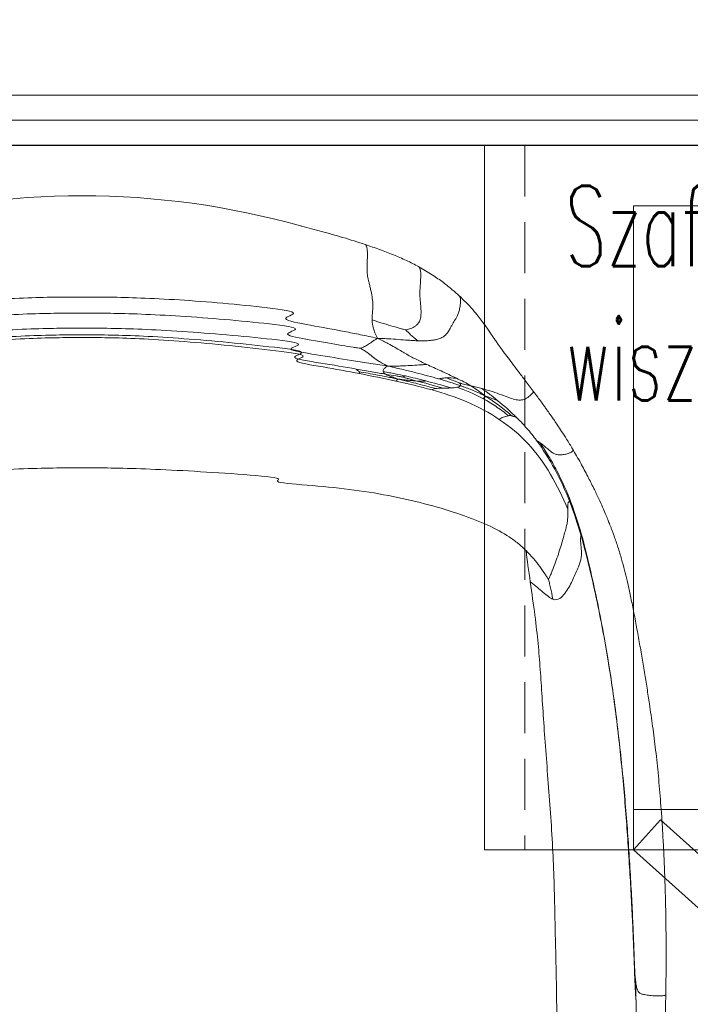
# Model space of a CAD drawing. Header units: millimetres. Extents: x -2074 to 12588, y -3630 to 101167.
# Tile 133 of 256: x 2714 to 2747, y 1467 to 1516. Entities that reach past the tile are written whole.
import ezdxf

# ---------------------------------------------------------------- set-up
doc = ezdxf.new("R2010")
doc.units = ezdxf.units.MM
doc.linetypes.add('DASHED', pattern=[19.05, 12.7, -6.35])
for name, color, linetype, lineweight in [('SelinAr_BUD_wymiary', 7, 'Continuous', 18), ('SelinAr_BUD_ściany', 7, 'Continuous', 25), ('SelinAr_BUD_ściany struktura', 8, 'Continuous', 9), ('SelinAr_WYP_instalacje elektryczne', 8, 'Continuous', 18), ('SelinAr_WYP_meble', 8, 'Continuous', 18)]:
    doc.layers.add(name, color=color, linetype=linetype, lineweight=lineweight)
doc.styles.add('JACEK_07', font='SIMPLEX.SHX', dxfattribs={"width": 0.7})
doc.styles.add('style1', font='romans.shx', dxfattribs={"width": 0.6})
doc.dimstyles.new('ISO-25 Ania', dxfattribs={"dimtxt": 10, "dimasz": 5, "dimexe": 5, "dimexo": 0.625, "dimtad": 0, "dimrnd": 0.01, "dimtxsty": 'style1', "dimblk": 'ARCHTICK', "dimcen": 5, "dimdle": 5, "dimadec": 0, "dimazin": 0, "dimtfac": 1, "dimtmove": 0, "dimatfit": 3, "dimldrblk": 'ARCHTICK', "dimfxl": 0, "dimarcsym": 0})

# ---------------------------------------------------------------- blocks, each defined once
blk = doc.blocks.new('*U458')
at = {"linetype": 'Continuous', "lineweight": 15}
blk.add_arc((0, -40.048), 40.048, 74.2828, 105.7171, dxfattribs=at)
for points, knots in [([(14.068, -2.422), (13.7, -2.303), (12.991, -2.074), (11.929, -1.773), (11.221, -1.589), (10.869, -1.502), (10.849, -1.497)], [0, 0, 0, 0, 0.03388257, 0.06531495, 0.09417786, 0.09594636, 0.09594636, 0.09594636, 0.09594636]), ([(16.72, -3.522), (16.52, -3.418), (16.124, -3.212), (15.471, -2.931), (14.788, -2.668), (14.308, -2.504), (14.068, -2.422)], [0, 0, 0, 0, 0.253816, 0.50302, 0.750835, 1, 1, 1, 1]), ([(14.404, -6.172), (14.406, -6.088), (14.411, -5.921), (14.444, -5.655), (14.453, -5.358), (14.411, -5.022), (14.349, -4.715), (14.291, -4.464), (14.248, -4.285), (14.214, -4.133), (14.188, -4.001), (14.171, -3.875), (14.159, -3.698), (14.162, -3.453), (14.172, -3.177), (14.177, -2.948), (14.175, -2.763), (14.161, -2.63), (14.143, -2.543), (14.12, -2.481), (14.096, -2.443), (14.078, -2.425), (14.07, -2.424), (14.068, -2.424)], [0, 0, 0, 0, 0.116749, 0.231252, 0.348063, 0.469698, 0.587057, 0.652455, 0.707893, 0.751585, 0.785411, 0.811976, 0.83419, 0.876991, 0.906494, 0.933999, 0.956647, 0.969416, 0.979155, 0.986663, 0.992782, 0.99825, 1, 1, 1, 1]), ([(16.086, -6.669), (16.112, -6.663), (16.177, -6.647), (16.28, -6.615), (16.395, -6.569), (16.51, -6.51), (16.617, -6.432), (16.729, -6.314), (16.809, -6.138), (16.842, -5.904), (16.841, -5.673), (16.826, -5.466), (16.808, -5.298), (16.795, -5.154), (16.786, -5.031), (16.782, -4.912), (16.783, -4.786), (16.791, -4.623), (16.804, -4.426), (16.818, -4.203), (16.827, -3.978), (16.824, -3.802), (16.807, -3.68), (16.785, -3.603), (16.757, -3.554), (16.734, -3.528), (16.722, -3.525), (16.72, -3.524)], [0, 0, 0, 0, 0.020264, 0.050445, 0.086987, 0.129177, 0.176708, 0.229502, 0.322898, 0.424762, 0.526906, 0.59972, 0.663697, 0.715712, 0.756687, 0.788814, 0.821404, 0.848613, 0.875264, 0.908566, 0.938379, 0.961415, 0.973917, 0.983516, 0.991399, 0.99854, 1, 1, 1, 1]), ([(18.74, -4.973), (18.627, -4.87), (18.383, -4.65), (17.938, -4.299), (17.393, -3.911), (16.951, -3.656), (16.72, -3.522)], [0, 0, 0, 0, 0.2045397, 0.4415822, 0.708365, 1, 1, 1, 1]), ([(-14.685, -7.085), (-14.512, -7.045), (-14.236, -6.985), (-13.709, -6.875), (-12.778, -6.694), (-11.363, -6.436), (-9.564, -6.114), (-7.608, -5.803), (-8.945, -5.527), (-6.707, -5.304), (-4.53, -5.15), (-2.623, -5.062), (-1.192, -5.032), (0, -5.032), (1.192, -5.032), (2.623, -5.062), (4.53, -5.15), (6.707, -5.304), (8.945, -5.527), (11.108, -5.803), (9.564, -6.114), (11.363, -6.436), (12.778, -6.694), (13.709, -6.875), (14.236, -6.985), (14.512, -7.045), (14.685, -7.085)], [0, 0, 0, 0, 0.25, 0.5, 1, 2, 3, 4, 5, 6, 7, 8, 9, 10, 11, 12, 13, 14, 15, 16, 17, 18, 19, 19.5, 19.75, 20, 20, 20, 20]), ([(16.677, -7.204), (16.83, -7.206), (17.065, -7.209), (17.325, -7.189), (17.535, -7.16), (17.739, -7.109), (17.923, -7.027), (18.073, -6.912), (18.191, -6.768), (18.284, -6.607), (18.357, -6.455), (18.424, -6.326), (18.487, -6.228), (18.54, -6.15), (18.59, -6.073), (18.656, -5.957), (18.721, -5.766), (18.768, -5.565), (18.799, -5.374), (18.812, -5.216), (18.805, -5.109), (18.789, -5.049), (18.77, -5.005), (18.753, -4.986), (18.741, -4.973)], [0, 0, 0, 0, 0.075284, 0.115885, 0.159101, 0.221749, 0.29144, 0.368847, 0.467542, 0.565169, 0.653443, 0.724349, 0.776636, 0.801781, 0.822522, 0.855862, 0.886473, 0.916276, 0.943084, 0.963982, 0.978661, 0.984523, 0.989884, 1, 1, 1, 1]), ([(22.416, -9.706), (22.283, -9.53), (22.021, -9.183), (21.676, -8.732), (21.372, -8.33), (21.108, -7.98), (20.879, -7.67), (20.699, -7.421), (20.559, -7.22), (20.449, -7.06), (20.341, -6.9), (20.221, -6.722), (20.085, -6.525), (19.922, -6.299), (19.727, -6.041), (19.475, -5.733), (19.155, -5.372), (18.885, -5.112), (18.743, -4.975)], [0, 0, 0, 0, 0.1022935, 0.2009115, 0.2920292, 0.3719669, 0.4429456, 0.507739, 0.547029, 0.5835175, 0.6180023, 0.6554379, 0.7008454, 0.7436708, 0.7946901, 0.8544621, 0.923002, 1, 1, 1, 1]), ([(-13.83, -7.576), (-13.802, -7.573), (-13.696, -7.558), (-13.4, -7.516), (-12.722, -7.408), (-11.418, -7.172), (-9.663, -6.877), (-7.71, -6.589), (-9.047, -6.329), (-6.799, -6.113), (-4.588, -5.957), (-2.644, -5.863), (-1.198, -5.831), (0, -5.831), (1.198, -5.831), (2.644, -5.863), (4.588, -5.957), (6.799, -6.113), (9.047, -6.329), (11.21, -6.589), (9.663, -6.877), (11.418, -7.172), (12.722, -7.408), (13.4, -7.516), (13.696, -7.558), (13.802, -7.573), (13.83, -7.576)], [0, 0, 0, 0, 0.25, 0.5, 1, 2, 3, 4, 5, 6, 7, 8, 9, 10, 11, 12, 13, 14, 15, 16, 17, 18, 19, 19.5, 19.75, 20, 20, 20, 20]), ([(14.685, -7.085), (14.653, -7.025), (14.606, -6.934), (14.532, -6.771), (14.438, -6.51), (14.407, -6.304), (14.404, -6.172)], [0, 0, 0, 0, 0.25, 0.5, 1, 2, 2, 2, 2]), ([(16.086, -6.669), (16.066, -6.664), (15.99, -6.644), (15.787, -6.587), (15.335, -6.457), (14.817, -6.298), (14.404, -6.172)], [0, 0, 0, 0, 0.25, 0.5, 1, 2, 2, 2, 2]), ([(-15.191, -8.459), (-14.99, -8.431), (-14.677, -8.386), (-14.096, -8.298), (-13.104, -8.14), (-11.656, -7.898), (-9.825, -7.618), (-7.849, -7.351), (-9.174, -7.097), (-6.909, -6.879), (-4.659, -6.716), (-2.676, -6.614), (-1.209, -6.58), (0, -6.58), (1.209, -6.58), (2.676, -6.614), (4.659, -6.716), (6.909, -6.879), (9.174, -7.097), (11.349, -7.351), (9.825, -7.618), (11.656, -7.898), (13.104, -8.14), (14.096, -8.298), (14.677, -8.386), (14.99, -8.431), (15.191, -8.459)], [0, 0, 0, 0, 0.25, 0.5, 1, 2, 3, 4, 5, 6, 7, 8, 9, 10, 11, 12, 13, 14, 15, 16, 17, 18, 19, 19.5, 19.75, 20, 20, 20, 20]), ([(16.086, -6.669), (16.094, -6.678), (16.124, -6.709), (16.201, -6.787), (16.363, -6.947), (16.541, -7.099), (16.677, -7.204)], [0, 0, 0, 0, 0.25, 0.5, 1, 2, 2, 2, 2]), ([(13.83, -7.576), (13.845, -7.572), (13.896, -7.555), (14.018, -7.504), (14.182, -7.412), (14.351, -7.289), (14.513, -7.18), (14.613, -7.122), (14.685, -7.085)], [0, 0, 0, 0, 0.25, 0.5, 1, 1.5, 1.75, 2, 2, 2, 2]), ([(14.685, -7.085), (14.809, -7.146), (14.983, -7.232), (15.262, -7.378), (15.653, -7.595), (16.075, -7.851), (16.554, -8.109), (16.92, -8.285), (17.132, -8.384)], [0, 0, 0, 0, 0.25, 0.5, 1, 2, 3, 4, 4, 4, 4]), ([(14.685, -7.085), (14.835, -7.088), (15.056, -7.097), (15.434, -7.119), (15.844, -7.151), (16.21, -7.179), (16.482, -7.196), (16.613, -7.202), (16.677, -7.204)], [0, 0, 0, 0, 0.25, 0.5, 1, 1.5, 1.75, 2, 2, 2, 2]), ([(13.83, -7.576), (13.845, -7.584), (13.895, -7.614), (14.011, -7.684), (14.212, -7.817), (14.419, -7.984), (14.621, -8.144), (14.836, -8.278), (15.002, -8.368), (15.111, -8.422), (15.191, -8.459)], [0, 0, 0, 0, 0.25, 0.5, 1, 2, 3, 3.5, 3.75, 4, 4, 4, 4]), ([(13.614, -8.608), (13.89, -8.656), (14.289, -8.726), (14.764, -8.81), (14.978, -8.848), (15.079, -8.865)], [19, 19, 19, 19, 19.5, 19.75, 20, 20, 20, 20]), ([(15.703, -9.106), (15.582, -9.083), (15.397, -9.047), (15.062, -8.982), (14.511, -8.877), (14.057, -8.792), (13.754, -8.736)], [0, 0, 0, 0, 0.25, 0.5, 1, 2, 2, 2, 2]), ([(13.754, -8.736), (13.758, -8.741), (13.766, -8.75), (13.777, -8.768), (13.789, -8.798), (13.791, -8.822), (13.793, -8.837)], [0, 0, 0, 0, 0.25, 0.5, 1, 2, 2, 2, 2]), ([(14.963, -8.735), (14.957, -8.696), (14.962, -8.636), (15.031, -8.559), (15.1, -8.509), (15.151, -8.48), (15.191, -8.459)], [0, 0, 0, 0, 1, 1.5, 1.75, 2, 2, 2, 2]), ([(14.963, -8.735), (15.069, -8.755), (15.271, -8.792), (15.647, -8.865), (15.903, -8.918), (16.069, -8.955)], [0, 0, 0, 0, 0.25, 0.5, 1, 1, 1, 1]), ([(15.191, -8.459), (15.339, -8.463), (15.554, -8.464), (15.922, -8.456), (16.319, -8.436), (16.674, -8.411), (16.94, -8.393), (17.068, -8.386), (17.132, -8.384)], [0, 0, 0, 0, 0.25, 0.5, 1, 1.5, 1.75, 2, 2, 2, 2]), ([(15.191, -8.459), (15.365, -8.499), (15.624, -8.56), (16.08, -8.668), (16.799, -8.845), (17.353, -8.994), (17.716, -9.098)], [0, 0, 0, 0, 0.25, 0.5, 1, 2, 2, 2, 2]), ([(15.079, -8.865), (15.28, -8.9), (15.541, -8.944), (15.773, -8.982), (15.879, -9), (15.918, -9.006), (15.929, -9.008)], [0, 0, 0, 0, 1, 1.5, 1.75, 2, 2, 2, 2]), ([(15.703, -9.106), (15.64, -9.086), (15.553, -9.056), (15.414, -9.008), (15.226, -8.938), (15.126, -8.892), (15.079, -8.865)], [0, 0, 0, 0, 0.25, 0.5, 1, 2, 2, 2, 2]), ([(15.703, -9.106), (15.693, -9.113), (15.679, -9.123), (15.655, -9.141), (15.623, -9.17), (15.604, -9.194), (15.595, -9.21)], [0, 0, 0, 0, 0.25, 0.5, 1, 2, 2, 2, 2]), ([(15.703, -9.106), (15.783, -9.117), (15.898, -9.131), (16.087, -9.153), (16.362, -9.184), (16.538, -9.198), (16.638, -9.204)], [0, 0, 0, 0, 0.25, 0.5, 1, 2, 2, 2, 2]), ([(15.703, -9.106), (15.818, -9.134), (15.994, -9.176), (16.314, -9.253), (16.841, -9.383), (17.275, -9.497), (17.562, -9.58)], [0, 0, 0, 0, 0.25, 0.5, 1, 2, 2, 2, 2]), ([(16.069, -8.955), (16.041, -8.966), (16, -8.982), (15.959, -8.997), (15.939, -9.004), (15.931, -9.007), (15.929, -9.008)], [0, 0, 0, 0, 1, 1.5, 1.75, 2, 2, 2, 2]), ([(16.638, -9.204), (16.464, -9.158), (16.245, -9.098), (16.056, -9.044), (15.97, -9.019), (15.938, -9.01), (15.929, -9.008)], [0, 0, 0, 0, 1, 1.5, 1.75, 2, 2, 2, 2]), ([(17.083, -9.201), (17.025, -9.206), (16.932, -9.211), (16.798, -9.211), (16.71, -9.208), (16.663, -9.206), (16.638, -9.204)], [0, 0, 0, 0, 1, 1.5, 1.75, 2, 2, 2, 2]), ([(17.716, -9.098), (17.742, -9.093), (17.795, -9.082), (17.907, -9.062), (18.004, -9.051), (18.078, -9.047)], [0, 0, 0, 0, 0.25, 0.5, 1, 1, 1, 1]), ([(18.078, -9.047), (18.223, -9.099), (18.432, -9.176), (18.634, -9.255), (18.73, -9.293), (18.766, -9.308), (18.776, -9.312)], [0, 0, 0, 0, 1, 1.5, 1.75, 2, 2, 2, 2]), ([(18.622, -9.517), (18.665, -9.509), (18.723, -9.493), (18.776, -9.465), (18.793, -9.447), (18.799, -9.437)], [0, 0, 0, 0, 0.5, 0.75, 1, 1, 1, 1]), ([(19.319, -9.446), (19.221, -9.421), (19.066, -9.382), (18.899, -9.341), (18.817, -9.322), (18.785, -9.314), (18.776, -9.312)], [0, 0, 0, 0, 1, 1.5, 1.75, 2, 2, 2, 2]), ([(18.799, -9.437), (18.81, -9.418), (18.81, -9.382), (18.793, -9.342), (18.782, -9.322), (18.778, -9.314), (18.776, -9.312)], [0, 0, 0, 0, 1, 1.5, 1.75, 2, 2, 2, 2]), ([(20.036, -9.953), (19.954, -9.911), (19.83, -9.85), (19.61, -9.749), (19.359, -9.644), (19.121, -9.552), (18.936, -9.485), (18.844, -9.453), (18.799, -9.437)], [0, 0, 0, 0, 0.25, 0.5, 1, 1.5, 1.75, 2, 2, 2, 2]), ([(19.319, -9.446), (19.368, -9.458), (19.464, -9.482), (19.646, -9.527), (19.774, -9.559), (19.856, -9.58)], [0, 0, 0, 0, 0.25, 0.5, 1, 1, 1, 1]), ([(20.036, -9.953), (19.987, -9.914), (19.914, -9.858), (19.789, -9.762), (19.591, -9.618), (19.431, -9.513), (19.319, -9.446)], [0, 0, 0, 0, 0.25, 0.5, 1, 2, 2, 2, 2]), ([(19.856, -9.58), (20.034, -9.627), (20.358, -9.712), (20.814, -9.883), (21.186, -10.029), (21.484, -10.122), (21.719, -10.16), (21.9, -10.14), (22.063, -10.082), (22.209, -9.975), (22.324, -9.865), (22.377, -9.81), (22.405, -9.774), (22.418, -9.755), (22.425, -9.739), (22.427, -9.721), (22.424, -9.71), (22.416, -9.707), (22.415, -9.707)], [0, 0, 0, 0, 0.216582, 0.392545, 0.536854, 0.656793, 0.753608, 0.794831, 0.833438, 0.906438, 0.936482, 0.957998, 0.965886, 0.972499, 0.978458, 0.984388, 0.997783, 1, 1, 1, 1]), ([(24.372, -12.58), (24.273, -12.417), (24.089, -12.114), (23.838, -11.723), (23.633, -11.415), (23.472, -11.179), (23.348, -10.999), (23.25, -10.858), (23.167, -10.739), (23.077, -10.611), (22.961, -10.448), (22.809, -10.238), (22.623, -9.982), (22.492, -9.808), (22.42, -9.711)], [0, 0, 0, 0, 0.1269131, 0.2353649, 0.3275236, 0.4040167, 0.4664675, 0.517888, 0.5574719, 0.5998575, 0.6631056, 0.7492561, 0.8607103, 1, 1, 1, 1]), ([(20.036, -9.953), (20.034, -9.966), (20.029, -9.982), (20.013, -10.007), (19.976, -10.04), (19.935, -10.058), (19.904, -10.068)], [0, 0, 0, 0, 0.25, 0.5, 1, 2, 2, 2, 2]), ([(19.904, -10.068), (19.958, -10.097), (20.066, -10.157), (20.282, -10.283), (20.658, -10.523), (20.975, -10.759), (21.181, -10.928)], [0, 0, 0, 0, 0.25, 0.5, 1, 2, 2, 2, 2]), ([(20.036, -9.953), (20.087, -9.971), (20.159, -9.998), (20.279, -10.041), (20.454, -10.106), (20.577, -10.152), (20.652, -10.181)], [0, 0, 0, 0, 0.25, 0.5, 1, 2, 2, 2, 2]), ([(20.036, -9.953), (20.118, -10.004), (20.245, -10.087), (20.474, -10.243), (20.848, -10.514), (21.148, -10.759), (21.343, -10.932)], [0, 0, 0, 0, 0.25, 0.5, 1, 2, 2, 2, 2]), ([(21.343, -10.932), (21.352, -10.934), (21.37, -10.939), (21.411, -10.952), (21.487, -10.98), (21.559, -11.011), (21.607, -11.033)], [0, 0, 0, 0, 0.25, 0.5, 1, 2, 2, 2, 2]), ([(21.607, -11.033), (21.772, -11.198), (22.019, -11.461), (22.344, -11.849), (22.504, -12.057), (22.584, -12.164)], [0, 0, 0, 0, 0.5, 0.75, 1, 1, 1, 1]), ([(22.758, -12.277), (22.83, -12.382), (22.972, -12.597), (23.252, -13.05), (23.724, -13.899), (24.322, -15.224), (24.837, -16.849), (25.231, -18.476), (25.583, -20.073), (25.895, -21.65), (26.165, -23.215), (26.398, -24.768), (26.597, -26.304), (26.768, -27.816), (26.914, -29.297), (27.039, -30.749), (27.145, -32.176), (27.235, -33.579), (27.31, -34.961), (27.371, -36.23), (27.407, -37.119), (27.425, -37.634), (27.433, -37.878), (27.436, -37.972), (27.437, -37.997)], [0, 0, 0, 0, 0.25, 0.5, 1, 2, 3, 4, 5, 6, 7, 8, 9, 10, 11, 12, 13, 14, 15, 16, 17, 17.5, 17.75, 18, 18, 18, 18]), ([(22.758, -12.277), (22.821, -12.325), (22.935, -12.409), (23.117, -12.563), (23.273, -12.698), (23.43, -12.807), (23.611, -12.874), (23.808, -12.881), (24.005, -12.851), (24.18, -12.8), (24.298, -12.748), (24.356, -12.706), (24.388, -12.669), (24.397, -12.627), (24.377, -12.594), (24.367, -12.579)], [0, 0, 0, 0, 0.1820038, 0.3250316, 0.4329114, 0.517121, 0.5910191, 0.6675557, 0.7461566, 0.8167874, 0.8735871, 0.8968118, 0.918418, 0.9618111, 1, 1, 1, 1]), ([(29, -39.702), (29.005, -39.401), (29.013, -38.816), (29.019, -37.97), (29.018, -37.198), (29.013, -36.517), (29.006, -35.941), (28.997, -35.483), (28.99, -35.13), (28.983, -34.856), (28.977, -34.626), (28.971, -34.424), (28.962, -34.151), (28.949, -33.746), (28.925, -33.15), (28.891, -32.405), (28.835, -31.389), (28.753, -30.176), (28.639, -28.839), (28.505, -27.575), (28.354, -26.388), (28.207, -25.362), (28.07, -24.469), (27.943, -23.676), (27.808, -22.869), (27.664, -22.048), (27.513, -21.225), (27.364, -20.447), (27.22, -19.746), (27.084, -19.14), (26.949, -18.585), (26.802, -18.037), (26.632, -17.475), (26.482, -17.035), (26.372, -16.732), (26.311, -16.569), (26.253, -16.42), (26.192, -16.263), (26.113, -16.067), (26.003, -15.803), (25.854, -15.458), (25.659, -15.028), (25.414, -14.512), (25.115, -13.917), (24.763, -13.254), (24.505, -12.809), (24.369, -12.576)], [0, 0, 0, 0, 0.031509, 0.061285, 0.088403, 0.112238, 0.13238, 0.148583, 0.160139, 0.169192, 0.177217, 0.184214, 0.190206, 0.205762, 0.226548, 0.252495, 0.283604, 0.332807, 0.379506, 0.423727, 0.465496, 0.504487, 0.531808, 0.559656, 0.588064, 0.617192, 0.64738, 0.677785, 0.705654, 0.73036, 0.751899, 0.775068, 0.800558, 0.825125, 0.832824, 0.839853, 0.846224, 0.852046, 0.859895, 0.870872, 0.884848, 0.901778, 0.921751, 0.944854, 0.971054, 1, 1, 1, 1]), ([(22.061, -17.632), (21.997, -17.569), (21.868, -17.446), (21.597, -17.214), (21.083, -16.839), (20.211, -16.368), (18.849, -15.832), (17.246, -15.345), (15.475, -14.927), (13.549, -14.602), (11.479, -14.396), (9.228, -14.229), (10.257, -14.024), (7.712, -13.823), (5.238, -13.666), (3.059, -13.563), (1.4, -13.522), (0, -13.516), (-1.4, -13.522), (-3.059, -13.563), (-5.238, -13.666), (-7.712, -13.823), (-6.757, -14.024), (-9.228, -14.229), (-11.479, -14.396), (-13.549, -14.602), (-15.475, -14.927), (-17.246, -15.345), (-18.849, -15.832), (-20.211, -16.368), (-21.083, -16.839), (-21.597, -17.214), (-21.868, -17.446), (-21.997, -17.569), (-22.061, -17.632)], [0, 0, 0, 0, 0.25, 0.5, 1, 2, 3, 4, 5, 6, 7, 8, 9, 10, 11, 12, 13, 14, 15, 16, 17, 18, 19, 20, 21, 22, 23, 24, 25, 26, 27, 27.5, 27.75, 28, 28, 28, 28]), ([(23.175, -19.065), (23.181, -19.053), (23.201, -19.009), (23.251, -18.898), (23.349, -18.671), (23.487, -18.303), (23.633, -17.896), (23.759, -17.512), (23.867, -17.143), (23.957, -16.814), (24.032, -16.551), (24.087, -16.335), (24.119, -16.148), (24.134, -15.981), (24.138, -15.83), (24.136, -15.692), (24.132, -15.607), (24.13, -15.567)], [0, 0, 0, 0, 0.25, 0.5, 1, 2, 3, 4, 5, 6, 7, 8, 9, 10, 11, 12, 13, 13, 13, 13]), ([(24.797, -16.899), (24.959, -17.464), (25.237, -18.59), (25.596, -20.193), (25.905, -21.742), (26.169, -23.267), (26.395, -24.78), (26.591, -26.29), (26.758, -27.789), (26.9, -29.267), (27.021, -30.719), (27.124, -32.143), (27.212, -33.535), (27.289, -34.892), (27.352, -36.144), (27.393, -37.044), (27.416, -37.633), (27.429, -37.964), (27.435, -38.129), (27.438, -38.212)], [0, 0, 0, 0, 1, 2, 3, 4, 5, 6, 7, 8, 9, 10, 11, 12, 13, 14, 14.5, 14.75, 15, 15, 15, 15]), ([(22.061, -17.632), (22.314, -17.885), (22.661, -18.308), (22.971, -18.75), (23.11, -18.961), (23.161, -19.043), (23.175, -19.065)], [30, 30, 30, 30, 31, 31.5, 31.75, 32, 32, 32, 32]), ([(23.175, -19.065), (23.184, -19.099), (23.214, -19.224), (23.29, -19.552), (23.353, -19.845), (23.394, -20.047)], [0, 0, 0, 0, 0.25, 0.5, 1, 1, 1, 1]), ([(22.268, -19.19), (22.347, -19.75), (22.511, -20.902), (22.664, -22.269), (22.765, -23.515), (22.854, -24.882), (22.949, -26.361), (23.067, -27.945), (23.196, -29.606), (23.321, -31.313), (23.42, -33.028), (23.472, -34.708), (23.503, -36.346), (23.54, -37.931), (23.572, -39.475), (23.591, -40.991), (23.579, -42.898), (23.531, -45.165), (23.483, -46.914), (23.451, -47.959), (23.43, -48.517), (23.416, -48.869)], [0, 0, 0, 0, 1, 2, 3, 4, 5, 6, 7, 8, 9, 10, 11, 12, 13, 14, 15, 16, 16.5, 16.75, 17, 17, 17, 17]), ([(23.394, -20.047), (23.259, -19.996), (23.014, -19.799), (22.661, -19.498), (22.442, -19.321), (22.327, -19.233), (22.268, -19.19)], [0, 0, 0, 0, 1, 1.5, 1.75, 2, 2, 2, 2]), ([(27.437, -37.997), (27.438, -38.015), (27.441, -38.081), (27.448, -38.253), (27.465, -38.605), (27.487, -38.916), (27.507, -39.073)], [16, 16, 16, 16, 16.25, 16.5, 17, 18, 18, 18, 18]), ([(27.437, -37.997), (27.437, -38.005), (27.437, -38.033), (27.438, -38.105), (27.438, -38.169), (27.438, -38.212)], [0, 0, 0, 0, 0.25, 0.5, 1, 1, 1, 1]), ([(27.438, -38.212), (27.441, -38.295), (27.446, -38.46), (27.458, -38.789), (27.479, -39.351), (27.502, -39.78), (27.523, -40)], [0, 0, 0, 0, 0.25, 0.5, 1, 2, 2, 2, 2]), ([(27.507, -39.073), (27.52, -39.163), (27.544, -39.325), (27.598, -39.482), (27.654, -39.568), (27.71, -39.621), (27.767, -39.654), (27.846, -39.679), (27.99, -39.705), (28.21, -39.736), (28.453, -39.758), (28.639, -39.763), (28.792, -39.759), (28.915, -39.747), (28.982, -39.726), (29.002, -39.712), (28.999, -39.703), (28.998, -39.702)], [0, 0, 0, 0, 0.173593, 0.312558, 0.417844, 0.475211, 0.518708, 0.555021, 0.591604, 0.679166, 0.772799, 0.817509, 0.8601, 0.935198, 0.966248, 0.994261, 1, 1, 1, 1]), ([(27.523, -40), (27.527, -40.277), (27.532, -40.77), (27.532, -41.376), (27.527, -41.879), (27.516, -42.311), (27.5, -42.693), (27.476, -43.044), (27.445, -43.382), (27.406, -43.724), (27.346, -44.095), (27.25, -44.521), (27.116, -44.983), (26.939, -45.462), (26.725, -45.925), (26.481, -46.338), (26.211, -46.699), (25.924, -47.004), (25.585, -47.281), (25.162, -47.558), (24.69, -47.857), (24.286, -48.142), (23.927, -48.425), (23.677, -48.635), (23.525, -48.77), (23.416, -48.869)], [0, 0, 0, 0, 1, 2, 3, 4, 5, 6, 7, 8, 9, 10, 11, 12, 13, 14, 15, 16, 17, 18, 19, 20, 20.5, 20.75, 21, 21, 21, 21]), ([(24.851, -53.812), (24.993, -53.71), (25.262, -53.519), (25.586, -53.261), (25.848, -53.038), (26.062, -52.844), (26.237, -52.676), (26.381, -52.532), (26.501, -52.406), (26.623, -52.273), (26.742, -52.134), (26.858, -51.986), (26.968, -51.837), (27.081, -51.669), (27.208, -51.465), (27.346, -51.223), (27.49, -50.959), (27.628, -50.687), (27.748, -50.429), (27.851, -50.191), (27.939, -49.967), (28.022, -49.74), (28.122, -49.446), (28.236, -49.07), (28.356, -48.605), (28.459, -48.119), (28.539, -47.631), (28.595, -47.123), (28.636, -46.587), (28.676, -46.022), (28.72, -45.407), (28.763, -44.881), (28.798, -44.45), (28.825, -44.101), (28.856, -43.67), (28.883, -43.219), (28.907, -42.758), (28.928, -42.296), (28.948, -41.767), (28.967, -41.161), (28.986, -40.464), (28.995, -39.967), (29, -39.702)], [0, 0, 0, 0, 0.032059, 0.060161, 0.085054, 0.10708, 0.126226, 0.142346, 0.156428, 0.169516, 0.188022, 0.203974, 0.219152, 0.238072, 0.261659, 0.290109, 0.32277, 0.354053, 0.382911, 0.408527, 0.431123, 0.453671, 0.478255, 0.518461, 0.560347, 0.601066, 0.637845, 0.670763, 0.701924, 0.733106, 0.76373, 0.79383, 0.806007, 0.82116, 0.839438, 0.861055, 0.877606, 0.896194, 0.917209, 0.941134, 0.968519, 1, 1, 1, 1])]:
    blk.add_open_spline(points, degree=3, knots=knots, dxfattribs=at)
for points in [[(13.793, -8.837), (13.191, -8.72), (11.985, -8.499), (10.106, -8.209), (11.587, -7.937), (9.359, -7.659), (7.048, -7.407), (4.774, -7.213), (2.769, -7.089), (1.26, -7.046), (0, -7.045), (-1.26, -7.046), (-2.769, -7.089), (-4.774, -7.213), (-7.048, -7.407), (-9.359, -7.659), (-8.087, -7.937), (-10.106, -8.209), (-11.985, -8.499), (-13.191, -8.72), (-13.793, -8.837)], [(-13.614, -8.608), (-13.061, -8.511), (-11.868, -8.309), (-10.005, -8.03), (-8.001, -7.762), (-9.293, -7.494), (-7, -7.254), (-4.74, -7.07), (-2.746, -6.953), (-1.248, -6.912), (0, -6.912), (1.248, -6.912), (2.746, -6.953), (4.74, -7.07), (7, -7.254), (9.293, -7.494), (11.501, -7.762), (10.005, -8.03), (11.868, -8.309), (13.061, -8.511), (13.614, -8.608)], [(13.754, -8.736), (13.722, -8.697), (13.662, -8.652), (13.614, -8.608)], [(15.079, -8.865), (14.984, -8.812), (14.969, -8.774), (14.963, -8.735)], [(17.132, -8.384), (17.343, -8.482), (17.824, -8.7), (18.345, -8.942), (18.598, -9.065)], [(15.595, -9.21), (14.994, -9.079), (14.394, -8.954), (13.793, -8.837)], [(17.387, -9.646), (16.796, -9.48), (16.195, -9.342), (15.595, -9.21)], [(16.069, -8.955), (16.402, -9.028), (16.716, -9.107), (17.083, -9.201)], [(16.638, -9.204), (16.985, -9.296), (17.445, -9.413), (17.934, -9.563)], [(17.083, -9.201), (17.45, -9.296), (17.87, -9.406), (18.315, -9.551)], [(18.799, -9.437), (18.433, -9.311), (18.078, -9.202), (17.716, -9.098)], [(18.078, -9.047), (18.226, -9.041), (18.412, -9.051), (18.598, -9.065)], [(18.598, -9.065), (18.85, -9.187), (19.095, -9.311), (19.319, -9.446)], [(17.562, -9.58), (17.467, -9.593), (17.418, -9.617), (17.387, -9.646)], [(20.746, -11.126), (20.234, -10.78), (19.14, -10.197), (17.978, -9.812), (17.387, -9.646)], [(17.934, -9.563), (17.798, -9.565), (17.657, -9.567), (17.562, -9.58)], [(18.315, -9.551), (18.198, -9.558), (18.069, -9.561), (17.934, -9.563)], [(18.315, -9.551), (18.431, -9.544), (18.536, -9.534), (18.622, -9.517)], [(19.904, -10.068), (19.472, -9.836), (19.041, -9.661), (18.622, -9.517)], [(19.856, -9.58), (20.102, -9.75), (20.359, -9.942), (20.652, -10.181)], [(20.652, -10.181), (20.946, -10.419), (21.276, -10.704), (21.607, -11.033)], [(21.181, -10.928), (21.138, -10.937), (21.058, -10.961), (20.923, -10.995), (20.806, -11.042), (20.762, -11.094), (20.746, -11.126)], [(20.746, -11.126), (21.258, -11.471), (22.211, -12.268), (23.317, -13.81), (23.881, -14.974), (24.13, -15.567)], [(21.343, -10.932), (21.271, -10.915), (21.225, -10.92), (21.181, -10.928)], [(22.584, -12.164), (22.638, -12.195), (22.698, -12.235), (22.758, -12.277)], [(24.233, -15.209), (24.014, -14.651), (23.506, -13.557), (22.9, -12.592), (22.584, -12.164)], [(24.13, -15.567), (24.128, -15.528), (24.126, -15.455), (24.128, -15.371), (24.137, -15.303), (24.153, -15.239), (24.183, -15.2), (24.216, -15.204), (24.233, -15.209)], [(24.233, -15.209), (24.452, -15.766), (24.636, -16.333), (24.797, -16.899)], [(24.797, -16.899), (24.791, -16.913), (24.778, -16.94), (24.768, -17.002), (24.766, -17.076), (24.768, -17.153), (24.775, -17.244), (24.786, -17.357), (24.798, -17.486), (24.809, -17.626), (24.812, -17.781), (24.803, -17.955), (24.771, -18.14), (24.705, -18.327), (24.611, -18.547), (24.492, -18.831), (24.351, -19.146), (24.188, -19.461), (23.99, -19.763), (23.747, -20.04), (23.53, -20.098), (23.394, -20.047)], [(22.268, -19.19), (22.19, -18.63), (22.114, -18.085), (22.061, -17.632)], [(27.507, -39.073), (27.514, -39.417), (27.519, -39.723), (27.523, -40)]]:
    blk.add_open_spline(points, degree=3, dxfattribs=at)
blk = doc.blocks.new('*U459')
for points in [[(0, 0), (60, 0), (60, -35), (0, -35)], [(33.598, -58.51), (7.4, -35), (8.736, -33.511), (34.933, -57.022)]]:
    blk.add_lwpolyline(points, close=True)
at = {"color": 253, "linetype": 'DASHED', "ltscale": 0.2}
blk.add_lwpolyline([(2, 0), (2, -35)], dxfattribs=at)
for points in [[(7.4, -3), (52.6, -3), (52.6, -35), (7.4, -35), (7.4, -3)], [(42.6, -33), (7.4, -33)]]:
    blk.add_lwpolyline(points)
at = {"insert": (4, -2), "char_height": 4, "width": 40.43399, "attachment_point": 1, "style": 'JACEK_07'}
blk.add_mtext('{\\W0.6;Szafka na mikrofalę - wisząca}', dxfattribs=at)
blk = doc.blocks.new('_ArchTick')
at = {"color": 0, "linetype": 'ByBlock', "const_width": 0.15}
blk.add_lwpolyline([(-0.5, -0.5), (0.5, 0.5)], dxfattribs=at)
blk = doc.blocks.new('*D803')
at = {"layer": 'Defpoints', "color": 0}
for p in [(2567.157, 1522.241), (2673.157, 1509.741), (2797.157, 1509.741)]:
    blk.add_point(p, dxfattribs=at)
at = {"layer": 'SelinAr_BUD_wymiary', "color": 0, "lineweight": -2}
for p, q in [((2673.157, 1527.241), (2673.157, 1504.741)), ((2649.362, 1523.13), (2649.362, 1524.38)), ((2673.157, 1515.991), (2649.362, 1523.13)), ((2663.157, 1522.241), (2678.157, 1522.241)), ((2683.157, 1509.741), (2668.157, 1509.741))]:
    blk.add_line(p, q, dxfattribs=at)
at = {"layer": 'SelinAr_BUD_wymiary', "color": 0, "lineweight": -2, "xscale": 5, "yscale": 5, "zscale": 5}
for p, rotation in [((2673.157, 1522.241), 90), ((2673.157, 1509.741), 270)]:
    blk.add_blockref('_ArchTick', p, dxfattribs=dict(at, rotation=rotation))
at = {"layer": 'SelinAr_BUD_wymiary', "color": 0, "insert": (2649.362, 1533.719), "char_height": 10, "attachment_point": 5, "rotation": 90, "style": 'style1'}
blk.add_mtext('12,5', dxfattribs=at)
blk = doc.blocks.new('*D804')
at = {"layer": 'Defpoints', "color": 0}
for p in [(2797.157, 1509.741), (2673.157, 1452.241), (2797.157, 1452.241)]:
    blk.add_point(p, dxfattribs=at)
at = {"layer": 'SelinAr_BUD_wymiary', "color": 0, "lineweight": -2}
for p, q in [((2673.157, 1514.741), (2673.157, 1490.759)), ((2683.157, 1509.741), (2668.157, 1509.741)), ((2673.157, 1447.241), (2673.157, 1471.223)), ((2683.157, 1452.241), (2668.157, 1452.241))]:
    blk.add_line(p, q, dxfattribs=at)
at = {"layer": 'SelinAr_BUD_wymiary', "color": 0, "lineweight": -2, "xscale": 5, "yscale": 5, "zscale": 5}
for p, rotation in [((2673.157, 1509.741), 90), ((2673.157, 1452.241), 270)]:
    blk.add_blockref('_ArchTick', p, dxfattribs=dict(at, rotation=rotation))
at = {"layer": 'SelinAr_BUD_wymiary', "color": 0, "insert": (2673.157, 1480.991), "char_height": 10, "attachment_point": 5, "rotation": 90, "style": 'style1'}
blk.add_mtext('57,5', dxfattribs=at)

msp = doc.modelspace()

# ---------------------------------------------------------------- linework, layer by layer
at = {"layer": 'SelinAr_BUD_ściany'}
msp.add_lwpolyline([(3039.657, 1750.241), (2827.157, 1750.241), (2827.157, 1522.241), (2837.157, 1522.241), (2837.157, 1512.241), (2807.157, 1512.241), (2807.157, 1452.241), (2797.157, 1452.241), (2797.157, 1509.741), (2567.157, 1509.741), (2567.157, 1357.241), (2797.157, 1357.241), (2797.157, 1362.241), (2807.157, 1362.241), (2807.157, 1357.241), (2868.357, 1357.241), (2868.357, 1344.741), (2103.157, 1344.741)], dxfattribs=at)
at = {"layer": 'SelinAr_BUD_ściany struktura'}
for points in [[(2799.657, 1362.241), (2799.657, 1354.741), (2564.657, 1354.741), (2564.657, 1512.241), (2799.657, 1512.241), (2799.657, 1452.241)], [(2798.407, 1362.241), (2798.407, 1355.991), (2565.907, 1355.991), (2565.907, 1510.991), (2798.407, 1510.991), (2798.407, 1452.241)]]:
    msp.add_lwpolyline(points, dxfattribs=at)

# ---------------------------------------------------------------- block references
at = {"layer": 'SelinAr_WYP_instalacje elektryczne'}
msp.add_blockref('*U459', (2737.157, 1509.741), dxfattribs=at)
at = {"layer": 'SelinAr_WYP_meble'}
msp.add_blockref('*U458', (2717.157, 1507.241), dxfattribs=at)

# ---------------------------------------------------------------- dimensions: what is measured, and where the dimension line sits
at = {"layer": 'SelinAr_BUD_wymiary'}
for base, p1, p2, picture, middle in [((2673.157, 1509.741), (2567.157, 1522.241), (2797.157, 1509.741), '*D803', (2649.362, 1525.005)), ((2673.157, 1452.241), (2797.157, 1509.741), (2797.157, 1452.241), '*D804', (2673.157, 1480.991))]:
    dim = msp.add_linear_dim(base=base, p1=p1, p2=p2, angle=90, dimstyle='ISO-25 Ania', override={"dimtmove": 1, "dimfxl": 10, "dimarcsym": 2}, dxfattribs=at)
    dim.commit()
    dim.dimension.update_dxf_attribs({"geometry": picture, "text_midpoint": middle})

doc.saveas('drawing.dxf')
